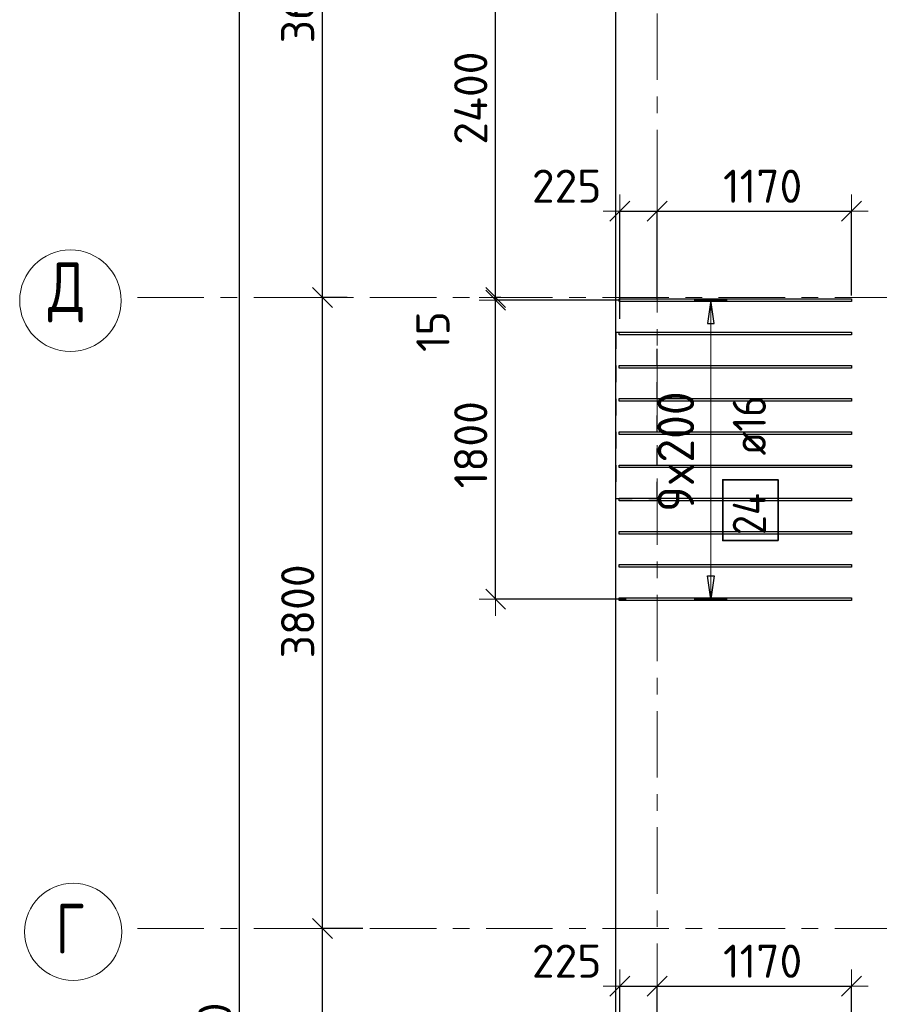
# Model space of a CAD drawing. Header units: metres. Extents: x -38 to 97, y -15 to 21.
# Tile 9 of 256: x -3.34 to 1.84, y 8.54 to 14.47. Entities that reach past the tile are written whole.
import ezdxf

# ---------------------------------------------------------------- set-up
doc = ezdxf.new("R2010")
doc.units = ezdxf.units.M
doc.header["$PDMODE"] = 65
for name, pattern in [('______11', [0.5, 0.4, -0.05, 0, -0.05]), ('______2', [0.0405, 0.03, -0.0105]), ('______5', [1.1, 0.8, -0.1, 0.1, -0.1])]:
    doc.linetypes.add(name, pattern=pattern)
for name, color, linetype, lineweight in [('XR$2$Осевая линия (1)', 7, '______5', 13), ('XR$2$Размерная линия (1)', 7, 'Continuous', 13), ('XR$6$Перекрытие (1)', 7, 'Continuous', 35), ('XR$6$Размерная линия (1)', 7, 'Continuous', 13)]:
    doc.layers.add(name, color=color, linetype=linetype, lineweight=lineweight)
doc.layers.add('XR$6$Арм.стержн.Доп. Арм верхн.зоны Х', color=7, linetype='Continuous', lineweight=35, true_color=0x8c8cff)
doc.layers.add('XR$7$Стена_ бетон несущ.', color=7, linetype='Continuous', lineweight=70, true_color=0xb4b496)
doc.styles.add('ISOCPEUR', font='txt')
doc.dimstyles.new('DIMSTYLE_2', dxfattribs={"dimtxt": 0.2, "dimasz": 0.2, "dimexe": 0, "dimexo": 0, "dimgap": 0.1, "dimtad": 2, "dimdec": 0, "dimlfac": 1000, "dimrnd": 5, "dimzin": 12, "dimdsep": 46, "dimtxsty": 'ISOCPEUR', "dimblk1": 'ALL_ML_STRICH', "dimblk2": 'ALL_ML_STRICH', "dimsah": 1, "dimcen": 0, "dimclrd": 7, "dimclre": 256, "dimclrt": 7, "dimadec": 0, "dimazin": 0, "dimtfac": 1, "dimtdec": 0, "dimtix": 1, "dimtmove": 2, "dimatfit": 3, "dimfxl": 0, "dimtzin": 0, "dimlwd": 0, "dimlwe": -3, "dimarcsym": 0})
doc.dimstyles.new('DIMSTYLE_3', dxfattribs={"dimtxt": 0.2, "dimasz": 0.2, "dimexe": 0, "dimexo": 0, "dimgap": 0.1, "dimtad": 2, "dimdec": 0, "dimlfac": 1000, "dimrnd": 5, "dimzin": 12, "dimdsep": 46, "dimtxsty": 'ISOCPEUR', "dimblk1": 'ALL_ML_STRICH', "dimblk2": 'ALL_ML_STRICH', "dimsah": 1, "dimcen": 0, "dimclrd": 7, "dimclre": 256, "dimclrt": 7, "dimadec": 0, "dimazin": 0, "dimtfac": 1, "dimtdec": 0, "dimtix": 1, "dimtmove": 2, "dimatfit": 3, "dimfxl": 0, "dimtzin": 0, "dimlwd": 0, "dimlwe": -3, "dimarcsym": 0})
doc.dimstyles.new('DIMSTYLE_36', dxfattribs={"dimtxt": 0.2, "dimasz": 0.2, "dimexe": 0, "dimexo": 0, "dimgap": 0.1, "dimtad": 2, "dimdec": 0, "dimlfac": 1000, "dimrnd": 5, "dimzin": 12, "dimdsep": 46, "dimtxsty": 'ISOCPEUR', "dimblk1": 'ALL_ML_STRICH', "dimblk2": 'ALL_ML_STRICH', "dimsah": 1, "dimcen": 0, "dimclrd": 7, "dimclre": 256, "dimclrt": 7, "dimadec": 0, "dimazin": 0, "dimtfac": 1, "dimtdec": 0, "dimtix": 1, "dimtmove": 2, "dimatfit": 3, "dimfxl": 0, "dimtvp": 1.2, "dimtzin": 0, "dimlwd": 0, "dimlwe": -3, "dimarcsym": 0})

# ---------------------------------------------------------------- blocks, each defined once
blk = doc.blocks.new('ALL_ML_STRICH')
at = {"color": 0, "linetype": 'ByBlock', "lineweight": -2}
for p, q in [((-0.3, -0.3), (0.3, 0.3)), ((0, -0.5), (0, 0.5)), ((-1, 0), (0.5, 0))]:
    blk.add_line(p, q, dxfattribs=at)
blk = doc.blocks.new('*D5')
at = {"layer": 'DEFPOINTS', "color": 7, "linetype": 'Continuous', "lineweight": 13, "transparency": 33554687}
for p in [(-1.6986, 16.4), (-2.2938, 0), (-2.0153, 0)]:
    blk.add_point(p, dxfattribs=at)
at = {"layer": 'XR$2$Размерная линия (1)', "color": 9, "linetype": 'Continuous', "lineweight": -2, "true_color": 0xc7c7c7, "transparency": 33554687}
for p, q in [((-1.7186, 16.4), (-2.0153, 16.4)), ((-2.2738, 0), (-2.0153, 0))]:
    blk.add_line(p, q, dxfattribs=at)
at = {"layer": 'XR$2$Размерная линия (1)', "color": 7, "linetype": 'Continuous', "lineweight": -2, "transparency": 33554687}
blk.add_line((-2.0153, 0), (-2.0153, 16.4), dxfattribs=at)
at = {"layer": 'XR$2$Размерная линия (1)', "color": 7, "linetype": 'Continuous', "lineweight": 13, "transparency": 33554687, "xscale": 0.2, "yscale": 0.2, "zscale": 0.2}
for p, rotation in [((-2.0153, 16.4), 90), ((-2.0153, 0), 270)]:
    blk.add_blockref('ALL_ML_STRICH', p, dxfattribs=dict(at, rotation=rotation))
at = {"layer": 'XR$2$Размерная линия (1)', "color": 7, "linetype": 'Continuous', "lineweight": 13, "transparency": 33554687, "insert": (-2.1653, 8.22), "char_height": 0.2, "width": 1, "attachment_point": 5, "rotation": 90, "style": 'ISOCPEUR'}
blk.add_mtext('\\A1;{16400}', dxfattribs=at)
blk = doc.blocks.new('*D8')
at = {"layer": 'DEFPOINTS', "color": 7, "linetype": 'Continuous', "lineweight": 13, "transparency": 33554687}
for p in [(-1.2532, 9), (-1.5153, 7.4), (-1.1719, 7.4)]:
    blk.add_point(p, dxfattribs=at)
at = {"layer": 'XR$2$Размерная линия (1)', "color": 9, "linetype": 'Continuous', "lineweight": -2, "true_color": 0xc7c7c7, "transparency": 33554687}
for p, q in [((-1.2732, 9), (-1.5153, 9)), ((-1.1919, 7.4), (-1.5153, 7.4))]:
    blk.add_line(p, q, dxfattribs=at)
at = {"layer": 'XR$2$Размерная линия (1)', "color": 7, "linetype": 'Continuous', "lineweight": -2, "transparency": 33554687}
blk.add_line((-1.5153, 7.4), (-1.5153, 9), dxfattribs=at)
at = {"layer": 'XR$2$Размерная линия (1)', "color": 7, "linetype": 'Continuous', "lineweight": 13, "transparency": 33554687, "xscale": 0.2, "yscale": 0.2, "zscale": 0.2}
for p, rotation in [((-1.5153, 9), 90), ((-1.5153, 7.4), 270)]:
    blk.add_blockref('ALL_ML_STRICH', p, dxfattribs=dict(at, rotation=rotation))
at = {"layer": 'XR$2$Размерная линия (1)', "color": 7, "linetype": 'Continuous', "lineweight": 13, "transparency": 33554687, "insert": (-1.6653, 8.23), "char_height": 0.2, "width": 0.8, "attachment_point": 5, "rotation": 90, "style": 'ISOCPEUR'}
blk.add_mtext('\\A1;{1600}', dxfattribs=at)
blk = doc.blocks.new('*D9')
at = {"layer": 'DEFPOINTS', "color": 7, "linetype": 'Continuous', "lineweight": 13, "transparency": 33554687}
for p in [(-1.3472, 12.8), (-1.5153, 9), (-1.2532, 9)]:
    blk.add_point(p, dxfattribs=at)
at = {"layer": 'XR$2$Размерная линия (1)', "color": 9, "linetype": 'Continuous', "lineweight": -2, "true_color": 0xc7c7c7, "transparency": 33554687}
for p, q in [((-1.3672, 12.8), (-1.5153, 12.8)), ((-1.2732, 9), (-1.5153, 9))]:
    blk.add_line(p, q, dxfattribs=at)
at = {"layer": 'XR$2$Размерная линия (1)', "color": 7, "linetype": 'Continuous', "lineweight": -2, "transparency": 33554687}
blk.add_line((-1.5153, 9), (-1.5153, 12.8), dxfattribs=at)
at = {"layer": 'XR$2$Размерная линия (1)', "color": 7, "linetype": 'Continuous', "lineweight": 13, "transparency": 33554687, "xscale": 0.2, "yscale": 0.2, "zscale": 0.2}
for p, rotation in [((-1.5153, 12.8), 90), ((-1.5153, 9), 270)]:
    blk.add_blockref('ALL_ML_STRICH', p, dxfattribs=dict(at, rotation=rotation))
at = {"layer": 'XR$2$Размерная линия (1)', "color": 7, "linetype": 'Continuous', "lineweight": 13, "transparency": 33554687, "insert": (-1.6653, 10.91), "char_height": 0.2, "width": 0.8, "attachment_point": 5, "rotation": 90, "style": 'ISOCPEUR'}
blk.add_mtext('\\A1;{3800}', dxfattribs=at)
blk = doc.blocks.new('*D10')
at = {"layer": 'DEFPOINTS', "color": 7, "linetype": 'Continuous', "lineweight": 13, "transparency": 33554687}
for p in [(-1.2605, 16.4), (-1.5153, 12.8), (-1.3472, 12.8)]:
    blk.add_point(p, dxfattribs=at)
at = {"layer": 'XR$2$Размерная линия (1)', "color": 9, "linetype": 'Continuous', "lineweight": -2, "true_color": 0xc7c7c7, "transparency": 33554687}
for p, q in [((-1.2805, 16.4), (-1.5153, 16.4)), ((-1.3672, 12.8), (-1.5153, 12.8))]:
    blk.add_line(p, q, dxfattribs=at)
at = {"layer": 'XR$2$Размерная линия (1)', "color": 7, "linetype": 'Continuous', "lineweight": -2, "transparency": 33554687}
blk.add_line((-1.5153, 12.8), (-1.5153, 16.4), dxfattribs=at)
at = {"layer": 'XR$2$Размерная линия (1)', "color": 7, "linetype": 'Continuous', "lineweight": 13, "transparency": 33554687, "xscale": 0.2, "yscale": 0.2, "zscale": 0.2}
for p, rotation in [((-1.5153, 16.4), 90), ((-1.5153, 12.8), 270)]:
    blk.add_blockref('ALL_ML_STRICH', p, dxfattribs=dict(at, rotation=rotation))
at = {"layer": 'XR$2$Размерная линия (1)', "color": 7, "linetype": 'Continuous', "lineweight": 13, "transparency": 33554687, "insert": (-1.6653, 14.61), "char_height": 0.2, "width": 0.8, "attachment_point": 5, "rotation": 90, "style": 'ISOCPEUR'}
blk.add_mtext('\\A1;{3600}', dxfattribs=at)
blk = doc.blocks.new('*D1221')
at = {"layer": 'DEFPOINTS', "color": 7, "linetype": 'Continuous', "lineweight": 13, "transparency": 33554687}
for p in [(0.2969, 12.7833), (-0.4731, 10.9833), (0.3331, 10.9833)]:
    blk.add_point(p, dxfattribs=at)
at = {"layer": 'XR$6$Размерная линия (1)', "color": 9, "linetype": 'Continuous', "lineweight": -2, "true_color": 0xc7c7c7, "transparency": 33554687}
for p, q in [((0.2769, 12.7833), (-0.4731, 12.7833)), ((0.3131, 10.9833), (-0.4731, 10.9833))]:
    blk.add_line(p, q, dxfattribs=at)
at = {"layer": 'XR$6$Размерная линия (1)', "color": 7, "linetype": 'Continuous', "lineweight": -2, "transparency": 33554687}
blk.add_line((-0.4731, 10.9833), (-0.4731, 12.7833), dxfattribs=at)
at = {"layer": 'XR$6$Размерная линия (1)', "color": 7, "linetype": 'Continuous', "lineweight": 13, "transparency": 33554687, "xscale": 0.2, "yscale": 0.2, "zscale": 0.2}
for p, rotation in [((-0.4731, 12.7833), 90), ((-0.4731, 10.9833), 270)]:
    blk.add_blockref('ALL_ML_STRICH', p, dxfattribs=dict(at, rotation=rotation))
at = {"layer": 'XR$6$Размерная линия (1)', "color": 7, "linetype": 'Continuous', "lineweight": 13, "transparency": 33554687, "insert": (-0.6231, 11.9133), "char_height": 0.2, "width": 0.8, "attachment_point": 5, "rotation": 90, "style": 'ISOCPEUR'}
blk.add_mtext('\\A1;{1800}', dxfattribs=at)
blk = doc.blocks.new('*D1222')
at = {"layer": 'DEFPOINTS', "color": 7, "linetype": 'Continuous', "lineweight": 13, "transparency": 33554687}
for p in [(-0.4731, 12.7833), (-0.4218, 12.8), (0.2969, 12.7833)]:
    blk.add_point(p, dxfattribs=at)
at = {"layer": 'XR$6$Размерная линия (1)', "color": 9, "linetype": 'Continuous', "lineweight": -2, "true_color": 0xc7c7c7, "transparency": 33554687}
for p, q in [((-0.4418, 12.8), (-0.4731, 12.8)), ((0.2769, 12.7833), (-0.4731, 12.7833))]:
    blk.add_line(p, q, dxfattribs=at)
at = {"layer": 'XR$6$Размерная линия (1)', "color": 7, "linetype": 'Continuous', "lineweight": -2, "transparency": 33554687}
blk.add_line((-0.4731, 12.7833), (-0.4731, 12.8), dxfattribs=at)
at = {"layer": 'XR$6$Размерная линия (1)', "color": 7, "linetype": 'Continuous', "lineweight": 13, "transparency": 33554687, "xscale": 0.2, "yscale": 0.2, "zscale": 0.2}
for p, rotation in [((-0.4731, 12.7833), 270), ((-0.4731, 12.8), 90)]:
    blk.add_blockref('ALL_ML_STRICH', p, dxfattribs=dict(at, rotation=rotation))
at = {"layer": 'XR$6$Размерная линия (1)', "color": 7, "linetype": 'Continuous', "lineweight": 13, "transparency": 33554687, "insert": (-0.8508, 12.5942), "char_height": 0.2, "width": 0.4, "attachment_point": 5, "rotation": 90, "style": 'ISOCPEUR'}
blk.add_mtext('\\A1;{15}', dxfattribs=at)
blk = doc.blocks.new('*D1223')
at = {"layer": 'DEFPOINTS', "color": 7, "linetype": 'Continuous', "lineweight": 13, "transparency": 33554687}
for p in [(0.3085, 15.2002), (-0.4731, 12.8), (-0.4218, 12.8)]:
    blk.add_point(p, dxfattribs=at)
at = {"layer": 'XR$6$Размерная линия (1)', "color": 9, "linetype": 'Continuous', "lineweight": -2, "true_color": 0xc7c7c7, "transparency": 33554687}
for p, q in [((0.2885, 15.2002), (-0.4731, 15.2002)), ((-0.4418, 12.8), (-0.4731, 12.8))]:
    blk.add_line(p, q, dxfattribs=at)
at = {"layer": 'XR$6$Размерная линия (1)', "color": 7, "linetype": 'Continuous', "lineweight": -2, "transparency": 33554687}
blk.add_line((-0.4731, 12.8), (-0.4731, 15.2002), dxfattribs=at)
at = {"layer": 'XR$6$Размерная линия (1)', "color": 7, "linetype": 'Continuous', "lineweight": 13, "transparency": 33554687, "xscale": 0.2, "yscale": 0.2, "zscale": 0.2}
for p, rotation in [((-0.4731, 15.2002), 90), ((-0.4731, 12.8), 270)]:
    blk.add_blockref('ALL_ML_STRICH', p, dxfattribs=dict(at, rotation=rotation))
at = {"layer": 'XR$6$Размерная линия (1)', "color": 7, "linetype": 'Continuous', "lineweight": 13, "transparency": 33554687, "insert": (-0.6231, 14.0001), "char_height": 0.2, "width": 0.8, "attachment_point": 5, "rotation": 90, "style": 'ISOCPEUR'}
blk.add_mtext('\\A1;{2400}', dxfattribs=at)
blk = doc.blocks.new('*D1226')
at = {"layer": 'DEFPOINTS', "color": 7, "linetype": 'Continuous', "lineweight": 13, "transparency": 33554687}
for p in [(0.275, 13.3196), (0.5, 12.7747), (0.275, 12.652)]:
    blk.add_point(p, dxfattribs=at)
at = {"layer": 'XR$6$Размерная линия (1)', "color": 9, "linetype": 'Continuous', "lineweight": -2, "true_color": 0xc7c7c7, "transparency": 33554687}
for p, q in [((0.275, 12.672), (0.275, 13.3196)), ((0.5, 12.7947), (0.5, 13.3196))]:
    blk.add_line(p, q, dxfattribs=at)
at = {"layer": 'XR$6$Размерная линия (1)', "color": 7, "linetype": 'Continuous', "lineweight": -2, "transparency": 33554687}
blk.add_line((0.275, 13.3196), (0.5, 13.3196), dxfattribs=at)
at = {"layer": 'XR$6$Размерная линия (1)', "color": 7, "linetype": 'Continuous', "lineweight": 13, "transparency": 33554687, "xscale": 0.2, "yscale": 0.2, "zscale": 0.2, "rotation": 180}
blk.add_blockref('ALL_ML_STRICH', (0.275, 13.3196), dxfattribs=at)
at = {"layer": 'XR$6$Размерная линия (1)', "color": 7, "linetype": 'Continuous', "lineweight": 13, "transparency": 33554687, "xscale": 0.2, "yscale": 0.2, "zscale": 0.2}
blk.add_blockref('ALL_ML_STRICH', (0.5, 13.3196), dxfattribs=at)
at = {"layer": 'XR$6$Размерная линия (1)', "color": 7, "linetype": 'Continuous', "lineweight": 13, "transparency": 33554687, "insert": (-0.0454, 13.4702), "char_height": 0.2, "width": 0.6, "attachment_point": 5, "style": 'ISOCPEUR'}
blk.add_mtext('\\A1;{225}', dxfattribs=at)
blk = doc.blocks.new('*D1227')
at = {"layer": 'DEFPOINTS', "color": 7, "linetype": 'Continuous', "lineweight": 13, "transparency": 33554687}
for p in [(0.5, 13.3196), (0.5, 12.7747), (1.67, 12.7913)]:
    blk.add_point(p, dxfattribs=at)
at = {"layer": 'XR$6$Размерная линия (1)', "color": 9, "linetype": 'Continuous', "lineweight": -2, "true_color": 0xc7c7c7, "transparency": 33554687}
for p, q in [((0.5, 12.7947), (0.5, 13.3196)), ((1.67, 12.8113), (1.67, 13.3196))]:
    blk.add_line(p, q, dxfattribs=at)
at = {"layer": 'XR$6$Размерная линия (1)', "color": 7, "linetype": 'Continuous', "lineweight": -2, "transparency": 33554687}
blk.add_line((0.5, 13.3196), (1.67, 13.3196), dxfattribs=at)
at = {"layer": 'XR$6$Размерная линия (1)', "color": 7, "linetype": 'Continuous', "lineweight": 13, "transparency": 33554687, "xscale": 0.2, "yscale": 0.2, "zscale": 0.2, "rotation": 180}
blk.add_blockref('ALL_ML_STRICH', (0.5, 13.3196), dxfattribs=at)
at = {"layer": 'XR$6$Размерная линия (1)', "color": 7, "linetype": 'Continuous', "lineweight": 13, "transparency": 33554687, "xscale": 0.2, "yscale": 0.2, "zscale": 0.2}
blk.add_blockref('ALL_ML_STRICH', (1.67, 13.3196), dxfattribs=at)
at = {"layer": 'XR$6$Размерная линия (1)', "color": 7, "linetype": 'Continuous', "lineweight": 13, "transparency": 33554687, "insert": (1.135, 13.4696), "char_height": 0.2, "width": 0.8, "attachment_point": 5, "style": 'ISOCPEUR'}
blk.add_mtext('\\A1;{1170}', dxfattribs=at)
blk = doc.blocks.new('*D1228')
at = {"layer": 'DEFPOINTS', "color": 7, "linetype": 'Continuous', "lineweight": 13, "transparency": 33554687}
for p in [(0.275, 8.6537), (0.5, 8.3843), (0.275, 8.2616)]:
    blk.add_point(p, dxfattribs=at)
at = {"layer": 'XR$6$Размерная линия (1)', "color": 9, "linetype": 'Continuous', "lineweight": -2, "true_color": 0xc7c7c7, "transparency": 33554687}
for p, q in [((0.275, 8.2816), (0.275, 8.6537)), ((0.5, 8.4043), (0.5, 8.6537))]:
    blk.add_line(p, q, dxfattribs=at)
at = {"layer": 'XR$6$Размерная линия (1)', "color": 7, "linetype": 'Continuous', "lineweight": -2, "transparency": 33554687}
blk.add_line((0.275, 8.6537), (0.5, 8.6537), dxfattribs=at)
at = {"layer": 'XR$6$Размерная линия (1)', "color": 7, "linetype": 'Continuous', "lineweight": 13, "transparency": 33554687, "xscale": 0.2, "yscale": 0.2, "zscale": 0.2, "rotation": 180}
blk.add_blockref('ALL_ML_STRICH', (0.275, 8.6537), dxfattribs=at)
at = {"layer": 'XR$6$Размерная линия (1)', "color": 7, "linetype": 'Continuous', "lineweight": 13, "transparency": 33554687, "xscale": 0.2, "yscale": 0.2, "zscale": 0.2}
blk.add_blockref('ALL_ML_STRICH', (0.5, 8.6537), dxfattribs=at)
at = {"layer": 'XR$6$Размерная линия (1)', "color": 7, "linetype": 'Continuous', "lineweight": 13, "transparency": 33554687, "insert": (-0.0454, 8.8043), "char_height": 0.2, "width": 0.6, "attachment_point": 5, "style": 'ISOCPEUR'}
blk.add_mtext('\\A1;{225}', dxfattribs=at)
blk = doc.blocks.new('*D1229')
at = {"layer": 'DEFPOINTS', "color": 7, "linetype": 'Continuous', "lineweight": 13, "transparency": 33554687}
for p in [(0.5, 8.6537), (0.5, 8.3843), (1.67, 8.2813)]:
    blk.add_point(p, dxfattribs=at)
at = {"layer": 'XR$6$Размерная линия (1)', "color": 9, "linetype": 'Continuous', "lineweight": -2, "true_color": 0xc7c7c7, "transparency": 33554687}
for p, q in [((0.5, 8.4043), (0.5, 8.6537)), ((1.67, 8.3013), (1.67, 8.6537))]:
    blk.add_line(p, q, dxfattribs=at)
at = {"layer": 'XR$6$Размерная линия (1)', "color": 7, "linetype": 'Continuous', "lineweight": -2, "transparency": 33554687}
blk.add_line((0.5, 8.6537), (1.67, 8.6537), dxfattribs=at)
at = {"layer": 'XR$6$Размерная линия (1)', "color": 7, "linetype": 'Continuous', "lineweight": 13, "transparency": 33554687, "xscale": 0.2, "yscale": 0.2, "zscale": 0.2, "rotation": 180}
blk.add_blockref('ALL_ML_STRICH', (0.5, 8.6537), dxfattribs=at)
at = {"layer": 'XR$6$Размерная линия (1)', "color": 7, "linetype": 'Continuous', "lineweight": 13, "transparency": 33554687, "xscale": 0.2, "yscale": 0.2, "zscale": 0.2}
blk.add_blockref('ALL_ML_STRICH', (1.67, 8.6537), dxfattribs=at)
at = {"layer": 'XR$6$Размерная линия (1)', "color": 7, "linetype": 'Continuous', "lineweight": 13, "transparency": 33554687, "insert": (1.135, 8.8037), "char_height": 0.2, "width": 0.8, "attachment_point": 5, "style": 'ISOCPEUR'}
blk.add_mtext('\\A1;{1170}', dxfattribs=at)

msp = doc.modelspace()

# ---------------------------------------------------------------- linework, layer by layer
at = {"layer": 'XR$2$Осевая линия (1)', "color": 253, "linetype": '______11', "lineweight": 13, "true_color": 0xa0a0a0, "transparency": 33554687}
for p, q in [((0.5, -3.39), (0.5, 19.78)), ((-2.63, 12.8), (62.6, 12.8)), ((-2.63, 9), (62.6, 9))]:
    msp.add_line(p, q, dxfattribs=at)
at = {"layer": 'XR$2$Осевая линия (1)', "color": 7, "linetype": 'Continuous', "lineweight": 13, "transparency": 33554687}
for centre, radius in [((-3.0342, 12.7805), 0.3058), ((-3.0176, 8.9805), 0.2924)]:
    msp.add_circle(centre, radius, dxfattribs=at)
at = {"layer": 'XR$6$Арм.стержн.Доп. Арм верхн.зоны Х', "color": 253, "linetype": 'Continuous', "lineweight": -3, "true_color": 0xa0a0a0, "transparency": 33554687}
for p, q in [((0.8224, 12.7833), (0.7224, 12.7833)), ((0.8224, 12.7833), (0.9224, 12.7833)), ((0.8224, 10.9833), (0.7224, 10.9833)), ((0.8224, 10.9833), (0.9224, 10.9833))]:
    msp.add_line(p, q, dxfattribs=at)
at = {"layer": 'XR$6$Арм.стержн.Доп. Арм верхн.зоны Х', "color": 7, "linetype": 'Continuous', "lineweight": 25, "transparency": 33554687}
for p, q in [((0.8224, 12.7833), (0.8024, 12.6433)), ((0.8424, 12.6433), (0.8224, 12.7833)), ((0.8024, 12.6433), (0.8424, 12.6433)), ((0.8224, 10.9833), (0.8024, 11.1233)), ((0.8024, 11.1233), (0.8424, 11.1233)), ((0.8424, 11.1233), (0.8224, 10.9833))]:
    msp.add_line(p, q, dxfattribs=at)
at = {"layer": 'XR$6$Арм.стержн.Доп. Арм верхн.зоны Х', "color": 7, "linetype": 'Continuous', "lineweight": 13, "transparency": 33554687}
for p, q in [((0.8224, 12.7833), (0.8224, 12.7833)), ((0.8224, 10.9833), (0.8224, 12.7833)), ((0.8224, 10.9833), (0.8224, 10.9833))]:
    msp.add_line(p, q, dxfattribs=at)
at = {"layer": 'XR$6$Арм.стержн.Доп. Арм верхн.зоны Х', "color": 7, "linetype": 'Continuous', "lineweight": 25, "transparency": 33554687}
for points in [[(0.27, 12.7913), (1.67, 12.7913), (1.67, 12.7753), (0.27, 12.7753), (0.27, 12.7913)], [(0.27, 12.5913), (1.67, 12.5913), (1.67, 12.5753), (0.27, 12.5753), (0.27, 12.5913)], [(0.27, 12.3913), (1.67, 12.3913), (1.67, 12.3753), (0.27, 12.3753), (0.27, 12.3913)], [(0.27, 12.1913), (1.67, 12.1913), (1.67, 12.1753), (0.27, 12.1753), (0.27, 12.1913)], [(0.27, 11.9913), (1.67, 11.9913), (1.67, 11.9753), (0.27, 11.9753), (0.27, 11.9913)], [(0.27, 11.7913), (1.67, 11.7913), (1.67, 11.7753), (0.27, 11.7753), (0.27, 11.7913)], [(0.27, 11.5913), (1.67, 11.5913), (1.67, 11.5753), (0.27, 11.5753), (0.27, 11.5913)], [(0.27, 11.3913), (1.67, 11.3913), (1.67, 11.3753), (0.27, 11.3753), (0.27, 11.3913)], [(0.27, 11.1913), (1.67, 11.1913), (1.67, 11.1753), (0.27, 11.1753), (0.27, 11.1913)], [(0.27, 10.9913), (1.67, 10.9913), (1.67, 10.9753), (0.27, 10.9753), (0.27, 10.9913)]]:
    msp.add_lwpolyline(points, dxfattribs=at)
at = {"layer": 'XR$6$Арм.стержн.Доп. Арм верхн.зоны Х', "color": 7, "linetype": 'Continuous', "lineweight": 35, "transparency": 33554687}
msp.add_lwpolyline([(1.2284, 11.3363), (1.2284, 11.703), (0.895, 11.703), (0.895, 11.3363), (1.2284, 11.3363)], dxfattribs=at)
at = {"layer": 'XR$6$Перекрытие (1)', "color": 7, "linetype": 'Continuous', "lineweight": 25, "transparency": 33554687}
msp.add_line((0.25, -0.2498), (0.25, 16.6502), dxfattribs=at)
at = {"layer": 'XR$7$Стена_ бетон несущ.', "color": 253, "linetype": '______2', "lineweight": -3, "true_color": 0xa0a0a0, "transparency": 33554687}
for p, q in [((0.5, 12.59), (0.25, 12.59)), ((0.25, 12.59), (0.25, 11.59)), ((0.5, 11.59), (0.5, 12.59)), ((0.25, 11.59), (0.5, 11.59))]:
    msp.add_line(p, q, dxfattribs=at)

# ---------------------------------------------------------------- texts
at = {"layer": 'XR$2$Осевая линия (1)', "color": 7, "linetype": 'Continuous', "lineweight": 13, "transparency": 33554687, "char_height": 0.3, "attachment_point": 7, "style": 'ISOCPEUR'}
for s, insert, width in [('\\W0.82;Д', (-3.1692, 12.65), 0.392646), ('\\W0.78;Г', (-3.1226, 8.85), 0.326407)]:
    msp.add_mtext(s, dxfattribs=dict(at, insert=insert, width=width))
at = {"layer": 'XR$6$Арм.стержн.Доп. Арм верхн.зоны Х', "color": 7, "linetype": 'Continuous', "lineweight": 13, "transparency": 33554687, "insert": (0.7224, 11.5093), "char_height": 0.22, "width": 0.873359, "attachment_point": 7, "rotation": 90, "style": 'ISOCPEUR'}
msp.add_mtext('\\W0.95;9x200', dxfattribs=at)
at = {"layer": 'XR$6$Арм.стержн.Доп. Арм верхн.зоны Х', "color": 7, "linetype": 'Continuous', "lineweight": 25, "transparency": 33554687, "char_height": 0.2, "attachment_point": 7, "rotation": 90, "style": 'ISOCPEUR'}
for s, insert, width in [('\\W0.89; ø16 ', (1.155, 11.7363), 0.749105), ('\\W0.88;24', (1.155, 11.3697), 0.387995)]:
    msp.add_mtext(s, dxfattribs=dict(at, insert=insert, width=width))

# ---------------------------------------------------------------- dimensions: what is measured, and where the dimension line sits
at = {"layer": 'XR$2$Размерная линия (1)', "color": 7, "linetype": 'Continuous', "lineweight": 13, "transparency": 33554687}
for base, p1, p2, dimstyle, picture, middle in [((-2.0153, 16.4), (-2.2738, 0), (-1.7186, 16.4), 'DIMSTYLE_2', '*D5', (-2.1653, 8.22)), ((-1.5153, 16.4), (-1.3672, 12.8), (-1.2805, 16.4), 'DIMSTYLE_3', '*D10', (-1.6653, 14.61)), ((-1.5153, 12.8), (-1.2732, 9), (-1.3672, 12.8), 'DIMSTYLE_3', '*D9', (-1.6653, 10.91)), ((-1.5153, 9), (-1.1919, 7.4), (-1.2732, 9), 'DIMSTYLE_3', '*D8', (-1.6653, 8.23))]:
    dim = msp.add_linear_dim(base=base, p1=p1, p2=p2, angle=90, dimstyle=dimstyle, override={"dimpost": '<>', "dimclrd": 7, "dimclre": 9, "dimclrt": 7, "dimlwd": 0, "dimlwe": 65533}, dxfattribs=at)
    dim.commit()
    dim.dimension.update_dxf_attribs({"geometry": picture, "text_midpoint": middle, "dimtype": 160})
at = {"layer": 'XR$6$Размерная линия (1)', "color": 7, "linetype": 'Continuous', "lineweight": 13, "transparency": 33554687}
for base, p1, p2, dimstyle, picture, middle in [((-0.4731, 15.2002), (-0.4418, 12.8), (0.2885, 15.2002), 'DIMSTYLE_3', '*D1223', (-0.6231, 14.0001)), ((-0.4731, 12.8), (0.2769, 12.7833), (-0.4418, 12.8), 'DIMSTYLE_36', '*D1222', (-0.8508, 12.5942)), ((-0.4731, 12.7833), (0.3131, 10.9833), (0.2769, 12.7833), 'DIMSTYLE_3', '*D1221', (-0.6231, 11.9133))]:
    dim = msp.add_linear_dim(base=base, p1=p1, p2=p2, angle=90, dimstyle=dimstyle, override={"dimpost": '<>', "dimclrd": 7, "dimclre": 9, "dimclrt": 7, "dimlwd": 0, "dimlwe": 65533}, dxfattribs=at)
    dim.commit()
    dim.dimension.update_dxf_attribs({"geometry": picture, "text_midpoint": middle, "dimtype": 160})
for base, p1, p2, dimstyle, picture, middle in [((0.5, 13.3196), (0.275, 12.672), (0.5, 12.7947), 'DIMSTYLE_36', '*D1226', (-0.0454, 13.4702)), ((1.67, 13.3196), (0.5, 12.7947), (1.67, 12.8113), 'DIMSTYLE_3', '*D1227', (1.135, 13.4696)), ((0.5, 8.6537), (0.275, 8.2816), (0.5, 8.4043), 'DIMSTYLE_36', '*D1228', (-0.0454, 8.8043)), ((1.67, 8.6537), (0.5, 8.4043), (1.67, 8.3013), 'DIMSTYLE_3', '*D1229', (1.135, 8.8037))]:
    dim = msp.add_linear_dim(base=base, p1=p1, p2=p2, dimstyle=dimstyle, override={"dimpost": '<>', "dimclrd": 7, "dimclre": 9, "dimclrt": 7, "dimlwd": 0, "dimlwe": 65533}, dxfattribs=at)
    dim.commit()
    dim.dimension.update_dxf_attribs({"geometry": picture, "text_midpoint": middle, "dimtype": 160})

doc.saveas('drawing.dxf')
